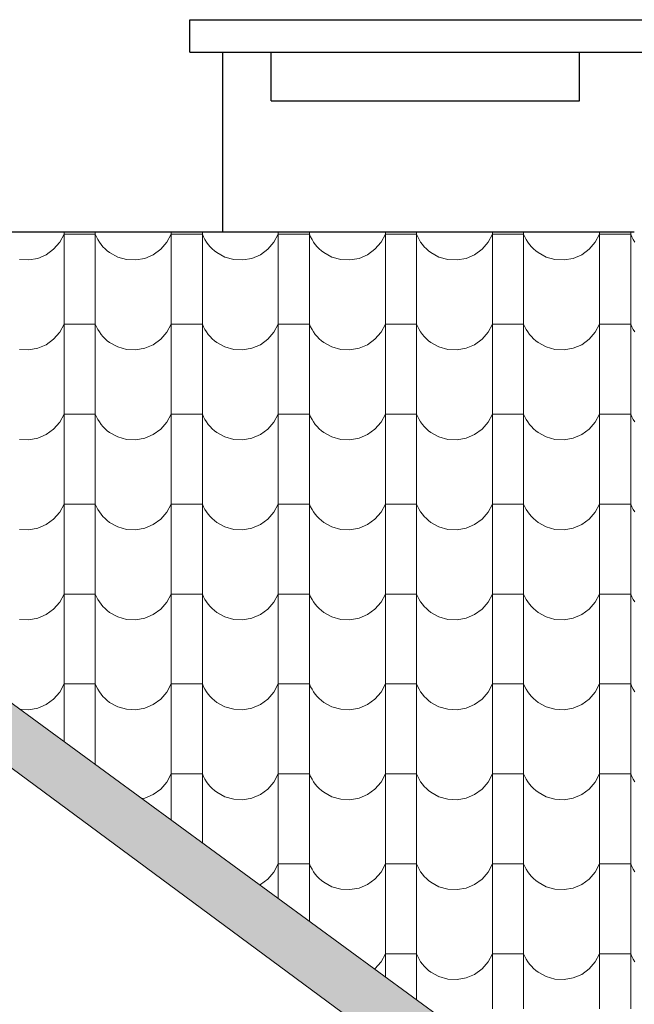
# Model space of a CAD drawing. Header units: millimetres. Extents: x -29624 to 9939, y -6894 to 6495.
# Tile 219 of 243: x 3577 to 3766, y -5322 to -5019. Entities that reach past the tile are written whole.
import ezdxf

# ---------------------------------------------------------------- set-up
doc = ezdxf.new("R2010")
doc.units = ezdxf.units.MM
doc.header["$MEASUREMENT"] = 0
doc.layers.add('810-G Ogólne', color=7, linetype='Continuous')
doc.layers.add('990-D Import IFC', color=7, linetype='Continuous')

# ---------------------------------------------------------------- blocks, each defined once
blk = doc.blocks.new('*X1836', base_point=(515069.4, 47309.9))
at = {"layer": '990-D Import IFC', "color": 251, "linetype": 'Continuous', "lineweight": 13, "true_color": 0x6a6a6a}
for p, q in [((665818.1, -38693.2), (665831.4, -38668.2)), ((665831.4, -38661.7), (665831.4, -38837.1)), ((665879.4, -38668.2), (665831.4, -38668.2)), ((665927.5, -38668.2), (665879.4, -38668.2)), ((665927.5, -38661.7), (665927.5, -38837.1)), ((665927.5, -38668.2), (665931.1, -38676.5)), ((665931.1, -38676.5), (665935.4, -38684.6)), ((665935.4, -38684.6), (665940.2, -38692.3)), ((666148.1, -38693.2), (666161.4, -38668.2)), ((666161.4, -38661.7), (666161.4, -38837.1)), ((666209.4, -38668.2), (666161.4, -38668.2)), ((666257.5, -38668.2), (666209.4, -38668.2)), ((666257.5, -38661.7), (666257.5, -38837.1)), ((666257.5, -38668.2), (666261.1, -38676.5)), ((666261.1, -38676.5), (666265.4, -38684.6)), ((666265.4, -38684.6), (666270.2, -38692.3)), ((666478.1, -38693.2), (666491.4, -38668.2)), ((666491.4, -38661.7), (666491.4, -38837.1)), ((666539.4, -38668.2), (666491.4, -38668.2)), ((666587.5, -38668.2), (666539.4, -38668.2)), ((666587.5, -38661.7), (666587.5, -38837.1)), ((666587.5, -38668.2), (666591.1, -38676.5)), ((666591.1, -38676.5), (666595.4, -38684.6)), ((666595.4, -38684.6), (666600.2, -38692.3)), ((666808.1, -38693.2), (666821.4, -38668.2)), ((666821.4, -38661.7), (666821.4, -38837.1)), ((666869.4, -38668.2), (666821.4, -38668.2)), ((666917.5, -38668.2), (666869.4, -38668.2)), ((666917.5, -38661.7), (666917.5, -38837.1)), ((666917.5, -38668.2), (666921.1, -38676.5)), ((666921.1, -38676.5), (666925.4, -38684.6)), ((666925.4, -38684.6), (666930.2, -38692.3)), ((667138.1, -38693.2), (667151.4, -38668.2)), ((667151.4, -38661.7), (667151.4, -38837.1)), ((667199.4, -38668.2), (667151.4, -38668.2)), ((667247.5, -38668.2), (667199.4, -38668.2)), ((667247.5, -38661.7), (667247.5, -38837.1)), ((667247.5, -38668.2), (667251.1, -38676.5)), ((667251.1, -38676.5), (667255.4, -38684.6)), ((667255.4, -38684.6), (667260.2, -38692.3)), ((667468.1, -38693.2), (667481.4, -38668.2)), ((667481.4, -38661.7), (667481.4, -38837.1)), ((667529.4, -38668.2), (667481.4, -38668.2)), ((667577.5, -38668.2), (667529.4, -38668.2)), ((667577.5, -38661.7), (667577.5, -38837.1)), ((667577.5, -38668.2), (667581.1, -38676.5)), ((667581.1, -38676.5), (667585.4, -38684.6)), ((667585.4, -38684.6), (667590.2, -38692.3)), ((665776.5, -38731.4), (665799.4, -38714.7)), ((665799.4, -38714.7), (665818.1, -38693.2)), ((665940.2, -38692.3), (665945.5, -38699.7)), ((665945.5, -38699.7), (665951.4, -38706.6)), ((665951.4, -38706.6), (665957.8, -38713.1)), ((665957.8, -38713.1), (665964.6, -38719.2)), ((666106.5, -38731.4), (666129.4, -38714.7)), ((666129.4, -38714.7), (666148.1, -38693.2)), ((666270.2, -38692.3), (666275.5, -38699.7)), ((666275.5, -38699.7), (666281.4, -38706.6)), ((666281.4, -38706.6), (666287.8, -38713.1)), ((666287.8, -38713.1), (666294.6, -38719.2)), ((666436.5, -38731.4), (666459.4, -38714.7)), ((666459.4, -38714.7), (666478.1, -38693.2)), ((666600.2, -38692.3), (666605.5, -38699.7)), ((666605.5, -38699.7), (666611.4, -38706.6)), ((666611.4, -38706.6), (666617.8, -38713.1)), ((666617.8, -38713.1), (666624.6, -38719.2)), ((666766.5, -38731.4), (666789.4, -38714.7)), ((666789.4, -38714.7), (666808.1, -38693.2)), ((666930.2, -38692.3), (666935.5, -38699.7)), ((666935.5, -38699.7), (666941.4, -38706.6)), ((666941.4, -38706.6), (666947.8, -38713.1)), ((666947.8, -38713.1), (666954.6, -38719.2)), ((667096.5, -38731.4), (667119.4, -38714.7)), ((667119.4, -38714.7), (667138.1, -38693.2)), ((667260.2, -38692.3), (667265.5, -38699.7)), ((667265.5, -38699.7), (667271.4, -38706.6)), ((667271.4, -38706.6), (667277.8, -38713.1)), ((667277.8, -38713.1), (667284.6, -38719.2)), ((667426.5, -38731.4), (667449.4, -38714.7)), ((667449.4, -38714.7), (667468.1, -38693.2)), ((665694.1, -38746.1), (665722.4, -38747.5)), ((665722.4, -38747.5), (665750.4, -38742.5)), ((665750.4, -38742.5), (665776.5, -38731.4)), ((665964.6, -38719.2), (665971.9, -38724.7)), ((665971.9, -38724.7), (665996.7, -38738.4)), ((665996.7, -38738.4), (666024.1, -38746.1)), ((666024.1, -38746.1), (666052.4, -38747.5)), ((666052.4, -38747.5), (666080.4, -38742.5)), ((666080.4, -38742.5), (666106.5, -38731.4)), ((666294.6, -38719.2), (666301.9, -38724.7)), ((666301.9, -38724.7), (666326.7, -38738.4)), ((666326.7, -38738.4), (666354.1, -38746.1)), ((666354.1, -38746.1), (666382.4, -38747.5)), ((666382.4, -38747.5), (666410.4, -38742.5)), ((666410.4, -38742.5), (666436.5, -38731.4)), ((666624.6, -38719.2), (666631.9, -38724.7)), ((666631.9, -38724.7), (666656.7, -38738.4)), ((666656.7, -38738.4), (666684.1, -38746.1)), ((666684.1, -38746.1), (666712.4, -38747.5)), ((666712.4, -38747.5), (666740.4, -38742.5)), ((666740.4, -38742.5), (666766.5, -38731.4)), ((666954.6, -38719.2), (666961.9, -38724.7)), ((666961.9, -38724.7), (666986.7, -38738.4)), ((666986.7, -38738.4), (667014.1, -38746.1)), ((667014.1, -38746.1), (667042.4, -38747.5)), ((667042.4, -38747.5), (667070.4, -38742.5)), ((667070.4, -38742.5), (667096.5, -38731.4)), ((667284.6, -38719.2), (667291.9, -38724.7)), ((667291.9, -38724.7), (667316.7, -38738.4)), ((667316.7, -38738.4), (667344.1, -38746.1)), ((667344.1, -38746.1), (667372.4, -38747.5)), ((667372.4, -38747.5), (667400.4, -38742.5)), ((667400.4, -38742.5), (667426.5, -38731.4)), ((665831.4, -38837.1), (665831.4, -39114.1)), ((665927.5, -38837.1), (665927.5, -39114.1)), ((666161.4, -38837.1), (666161.4, -39114.1)), ((666257.5, -38837.1), (666257.5, -39114.1)), ((666491.4, -38837.1), (666491.4, -39114.1)), ((666587.5, -38837.1), (666587.5, -39114.1)), ((666821.4, -38837.1), (666821.4, -39114.1)), ((666917.5, -38837.1), (666917.5, -39114.1)), ((667151.4, -38837.1), (667151.4, -39114.1)), ((667247.5, -38837.1), (667247.5, -39114.1)), ((667481.4, -38837.1), (667481.4, -39114.1)), ((667577.5, -38837.1), (667577.5, -39114.1)), ((665818.1, -38970.2), (665831.4, -38945.2)), ((665879.4, -38945.2), (665831.4, -38945.2)), ((665927.5, -38945.2), (665879.4, -38945.2)), ((665927.5, -38945.2), (665931.1, -38953.5)), ((665931.1, -38953.5), (665935.4, -38961.6)), ((666148.1, -38970.2), (666161.4, -38945.2)), ((666209.4, -38945.2), (666161.4, -38945.2)), ((666257.5, -38945.2), (666209.4, -38945.2)), ((666257.5, -38945.2), (666261.1, -38953.5)), ((666261.1, -38953.5), (666265.4, -38961.6)), ((666478.1, -38970.2), (666491.4, -38945.2)), ((666539.4, -38945.2), (666491.4, -38945.2)), ((666587.5, -38945.2), (666539.4, -38945.2)), ((666587.5, -38945.2), (666591.1, -38953.5)), ((666591.1, -38953.5), (666595.4, -38961.6)), ((666808.1, -38970.2), (666821.4, -38945.2)), ((666869.4, -38945.2), (666821.4, -38945.2)), ((666917.5, -38945.2), (666869.4, -38945.2)), ((666917.5, -38945.2), (666921.1, -38953.5)), ((666921.1, -38953.5), (666925.4, -38961.6)), ((667138.1, -38970.2), (667151.4, -38945.2)), ((667199.4, -38945.2), (667151.4, -38945.2)), ((667247.5, -38945.2), (667199.4, -38945.2)), ((667247.5, -38945.2), (667251.1, -38953.5)), ((667251.1, -38953.5), (667255.4, -38961.6)), ((667468.1, -38970.2), (667481.4, -38945.2)), ((667529.4, -38945.2), (667481.4, -38945.2)), ((667577.5, -38945.2), (667529.4, -38945.2)), ((667577.5, -38945.2), (667581.1, -38953.5)), ((667581.1, -38953.5), (667585.4, -38961.6)), ((665799.4, -38991.7), (665818.1, -38970.2)), ((665935.4, -38961.6), (665940.2, -38969.3)), ((665940.2, -38969.3), (665945.5, -38976.7)), ((665945.5, -38976.7), (665951.4, -38983.6)), ((665951.4, -38983.6), (665957.8, -38990.1)), ((665957.8, -38990.1), (665964.6, -38996.2)), ((666129.4, -38991.7), (666148.1, -38970.2)), ((666265.4, -38961.6), (666270.2, -38969.3)), ((666270.2, -38969.3), (666275.5, -38976.7)), ((666275.5, -38976.7), (666281.4, -38983.6)), ((666281.4, -38983.6), (666287.8, -38990.1)), ((666287.8, -38990.1), (666294.6, -38996.2)), ((666459.4, -38991.7), (666478.1, -38970.2)), ((666595.4, -38961.6), (666600.2, -38969.3)), ((666600.2, -38969.3), (666605.5, -38976.7)), ((666605.5, -38976.7), (666611.4, -38983.6)), ((666611.4, -38983.6), (666617.8, -38990.1)), ((666617.8, -38990.1), (666624.6, -38996.2)), ((666789.4, -38991.7), (666808.1, -38970.2)), ((666925.4, -38961.6), (666930.2, -38969.3)), ((666930.2, -38969.3), (666935.5, -38976.7)), ((666935.5, -38976.7), (666941.4, -38983.6)), ((666941.4, -38983.6), (666947.8, -38990.1)), ((666947.8, -38990.1), (666954.6, -38996.2)), ((667119.4, -38991.7), (667138.1, -38970.2)), ((667255.4, -38961.6), (667260.2, -38969.3)), ((667260.2, -38969.3), (667265.5, -38976.7)), ((667265.5, -38976.7), (667271.4, -38983.6)), ((667271.4, -38983.6), (667277.8, -38990.1)), ((667277.8, -38990.1), (667284.6, -38996.2)), ((667449.4, -38991.7), (667468.1, -38970.2)), ((667585.4, -38961.6), (667590.2, -38969.3)), ((665722.4, -39024.5), (665750.4, -39019.5)), ((665750.4, -39019.5), (665776.5, -39008.4)), ((665776.5, -39008.4), (665799.4, -38991.7)), ((665964.6, -38996.2), (665971.9, -39001.7)), ((665971.9, -39001.7), (665996.7, -39015.4)), ((665996.7, -39015.4), (666024.1, -39023.1)), ((666052.4, -39024.5), (666080.4, -39019.5)), ((666080.4, -39019.5), (666106.5, -39008.4)), ((666106.5, -39008.4), (666129.4, -38991.7)), ((666294.6, -38996.2), (666301.9, -39001.7)), ((666301.9, -39001.7), (666326.7, -39015.4)), ((666326.7, -39015.4), (666354.1, -39023.1)), ((666382.4, -39024.5), (666410.4, -39019.5)), ((666410.4, -39019.5), (666436.5, -39008.4)), ((666436.5, -39008.4), (666459.4, -38991.7)), ((666624.6, -38996.2), (666631.9, -39001.7)), ((666631.9, -39001.7), (666656.7, -39015.4)), ((666656.7, -39015.4), (666684.1, -39023.1)), ((666712.4, -39024.5), (666740.4, -39019.5)), ((666740.4, -39019.5), (666766.5, -39008.4)), ((666766.5, -39008.4), (666789.4, -38991.7)), ((666954.6, -38996.2), (666961.9, -39001.7)), ((666961.9, -39001.7), (666986.7, -39015.4)), ((666986.7, -39015.4), (667014.1, -39023.1)), ((667042.4, -39024.5), (667070.4, -39019.5)), ((667070.4, -39019.5), (667096.5, -39008.4)), ((667096.5, -39008.4), (667119.4, -38991.7)), ((667284.6, -38996.2), (667291.9, -39001.7)), ((667291.9, -39001.7), (667316.7, -39015.4)), ((667316.7, -39015.4), (667344.1, -39023.1)), ((667372.4, -39024.5), (667400.4, -39019.5)), ((667400.4, -39019.5), (667426.5, -39008.4)), ((667426.5, -39008.4), (667449.4, -38991.7)), ((665694.1, -39023.1), (665722.4, -39024.5)), ((666024.1, -39023.1), (666052.4, -39024.5)), ((666354.1, -39023.1), (666382.4, -39024.5)), ((666684.1, -39023.1), (666712.4, -39024.5)), ((667014.1, -39023.1), (667042.4, -39024.5)), ((667344.1, -39023.1), (667372.4, -39024.5)), ((665831.4, -39114.1), (665831.4, -39391.1)), ((665927.5, -39114.1), (665927.5, -39391.1)), ((666161.4, -39114.1), (666161.4, -39391.1)), ((666257.5, -39114.1), (666257.5, -39391.1)), ((666491.4, -39114.1), (666491.4, -39391.1)), ((666587.5, -39114.1), (666587.5, -39391.1)), ((666821.4, -39114.1), (666821.4, -39391.1)), ((666917.5, -39114.1), (666917.5, -39391.1)), ((667151.4, -39114.1), (667151.4, -39391.1)), ((667247.5, -39114.1), (667247.5, -39391.1)), ((667481.4, -39114.1), (667481.4, -39391.1)), ((667577.5, -39114.1), (667577.5, -39391.1)), ((665818.1, -39247.2), (665831.4, -39222.2)), ((665879.4, -39222.2), (665831.4, -39222.2)), ((665927.5, -39222.2), (665879.4, -39222.2)), ((665927.5, -39222.2), (665931.1, -39230.5)), ((665931.1, -39230.5), (665935.4, -39238.6)), ((666148.1, -39247.2), (666161.4, -39222.2)), ((666209.4, -39222.2), (666161.4, -39222.2)), ((666257.5, -39222.2), (666209.4, -39222.2)), ((666257.5, -39222.2), (666261.1, -39230.5)), ((666261.1, -39230.5), (666265.4, -39238.6)), ((666478.1, -39247.2), (666491.4, -39222.2)), ((666539.4, -39222.2), (666491.4, -39222.2)), ((666587.5, -39222.2), (666539.4, -39222.2)), ((666587.5, -39222.2), (666591.1, -39230.5)), ((666591.1, -39230.5), (666595.4, -39238.6)), ((666808.1, -39247.2), (666821.4, -39222.2)), ((666869.4, -39222.2), (666821.4, -39222.2)), ((666917.5, -39222.2), (666869.4, -39222.2)), ((666917.5, -39222.2), (666921.1, -39230.5)), ((666921.1, -39230.5), (666925.4, -39238.6)), ((667138.1, -39247.2), (667151.4, -39222.2)), ((667199.4, -39222.2), (667151.4, -39222.2)), ((667247.5, -39222.2), (667199.4, -39222.2)), ((667247.5, -39222.2), (667251.1, -39230.5)), ((667251.1, -39230.5), (667255.4, -39238.6)), ((667468.1, -39247.2), (667481.4, -39222.2)), ((667529.4, -39222.2), (667481.4, -39222.2)), ((667577.5, -39222.2), (667529.4, -39222.2)), ((667577.5, -39222.2), (667581.1, -39230.5)), ((667581.1, -39230.5), (667585.4, -39238.6)), ((665799.4, -39268.7), (665818.1, -39247.2)), ((665935.4, -39238.6), (665940.2, -39246.3)), ((665940.2, -39246.3), (665945.5, -39253.7)), ((665945.5, -39253.7), (665951.4, -39260.6)), ((665951.4, -39260.6), (665957.8, -39267.1)), ((666129.4, -39268.7), (666148.1, -39247.2)), ((666265.4, -39238.6), (666270.2, -39246.3)), ((666270.2, -39246.3), (666275.5, -39253.7)), ((666275.5, -39253.7), (666281.4, -39260.6)), ((666281.4, -39260.6), (666287.8, -39267.1)), ((666459.4, -39268.7), (666478.1, -39247.2)), ((666595.4, -39238.6), (666600.2, -39246.3)), ((666600.2, -39246.3), (666605.5, -39253.7)), ((666605.5, -39253.7), (666611.4, -39260.6)), ((666611.4, -39260.6), (666617.8, -39267.1)), ((666789.4, -39268.7), (666808.1, -39247.2)), ((666925.4, -39238.6), (666930.2, -39246.3)), ((666930.2, -39246.3), (666935.5, -39253.7)), ((666935.5, -39253.7), (666941.4, -39260.6)), ((666941.4, -39260.6), (666947.8, -39267.1)), ((667119.4, -39268.7), (667138.1, -39247.2)), ((667255.4, -39238.6), (667260.2, -39246.3)), ((667260.2, -39246.3), (667265.5, -39253.7)), ((667265.5, -39253.7), (667271.4, -39260.6)), ((667271.4, -39260.6), (667277.8, -39267.1)), ((667449.4, -39268.7), (667468.1, -39247.2)), ((667585.4, -39238.6), (667590.2, -39246.3)), ((665750.4, -39296.5), (665776.5, -39285.4)), ((665776.5, -39285.4), (665799.4, -39268.7)), ((665957.8, -39267.1), (665964.6, -39273.2)), ((665964.6, -39273.2), (665971.9, -39278.7)), ((665971.9, -39278.7), (665996.7, -39292.4)), ((665996.7, -39292.4), (666024.1, -39300.1)), ((666080.4, -39296.5), (666106.5, -39285.4)), ((666106.5, -39285.4), (666129.4, -39268.7)), ((666287.8, -39267.1), (666294.6, -39273.2)), ((666294.6, -39273.2), (666301.9, -39278.7)), ((666301.9, -39278.7), (666326.7, -39292.4)), ((666326.7, -39292.4), (666354.1, -39300.1)), ((666410.4, -39296.5), (666436.5, -39285.4)), ((666436.5, -39285.4), (666459.4, -39268.7)), ((666617.8, -39267.1), (666624.6, -39273.2)), ((666624.6, -39273.2), (666631.9, -39278.7)), ((666631.9, -39278.7), (666656.7, -39292.4)), ((666656.7, -39292.4), (666684.1, -39300.1)), ((666740.4, -39296.5), (666766.5, -39285.4)), ((666766.5, -39285.4), (666789.4, -39268.7)), ((666947.8, -39267.1), (666954.6, -39273.2)), ((666954.6, -39273.2), (666961.9, -39278.7)), ((666961.9, -39278.7), (666986.7, -39292.4)), ((666986.7, -39292.4), (667014.1, -39300.1)), ((667070.4, -39296.5), (667096.5, -39285.4)), ((667096.5, -39285.4), (667119.4, -39268.7)), ((667277.8, -39267.1), (667284.6, -39273.2)), ((667284.6, -39273.2), (667291.9, -39278.7)), ((667291.9, -39278.7), (667316.7, -39292.4)), ((667316.7, -39292.4), (667344.1, -39300.1)), ((667400.4, -39296.5), (667426.5, -39285.4)), ((667426.5, -39285.4), (667449.4, -39268.7)), ((665694.1, -39300.1), (665722.4, -39301.5)), ((665722.4, -39301.5), (665750.4, -39296.5)), ((666024.1, -39300.1), (666052.4, -39301.5)), ((666052.4, -39301.5), (666080.4, -39296.5)), ((666354.1, -39300.1), (666382.4, -39301.5)), ((666382.4, -39301.5), (666410.4, -39296.5)), ((666684.1, -39300.1), (666712.4, -39301.5)), ((666712.4, -39301.5), (666740.4, -39296.5)), ((667014.1, -39300.1), (667042.4, -39301.5)), ((667042.4, -39301.5), (667070.4, -39296.5)), ((667344.1, -39300.1), (667372.4, -39301.5)), ((667372.4, -39301.5), (667400.4, -39296.5)), ((665831.4, -39391.1), (665831.4, -39668.1)), ((665927.5, -39391.1), (665927.5, -39668.1)), ((666161.4, -39391.1), (666161.4, -39668.1)), ((666257.5, -39391.1), (666257.5, -39668.1)), ((666491.4, -39391.1), (666491.4, -39668.1)), ((666587.5, -39391.1), (666587.5, -39668.1)), ((666821.4, -39391.1), (666821.4, -39668.1)), ((666917.5, -39391.1), (666917.5, -39668.1)), ((667151.4, -39391.1), (667151.4, -39668.1)), ((667247.5, -39391.1), (667247.5, -39668.1)), ((667481.4, -39391.1), (667481.4, -39668.1)), ((667577.5, -39391.1), (667577.5, -39668.1)), ((665818.1, -39524.2), (665831.4, -39499.2)), ((665879.4, -39499.2), (665831.4, -39499.2)), ((665927.5, -39499.2), (665879.4, -39499.2)), ((665927.5, -39499.2), (665931.1, -39507.5)), ((666148.1, -39524.2), (666161.4, -39499.2)), ((666209.4, -39499.2), (666161.4, -39499.2)), ((666257.5, -39499.2), (666209.4, -39499.2)), ((666257.5, -39499.2), (666261.1, -39507.5)), ((666478.1, -39524.2), (666491.4, -39499.2)), ((666539.4, -39499.2), (666491.4, -39499.2)), ((666587.5, -39499.2), (666539.4, -39499.2)), ((666587.5, -39499.2), (666591.1, -39507.5)), ((666808.1, -39524.2), (666821.4, -39499.2)), ((666869.4, -39499.2), (666821.4, -39499.2)), ((666917.5, -39499.2), (666869.4, -39499.2)), ((666917.5, -39499.2), (666921.1, -39507.5)), ((667138.1, -39524.2), (667151.4, -39499.2)), ((667199.4, -39499.2), (667151.4, -39499.2)), ((667247.5, -39499.2), (667199.4, -39499.2)), ((667247.5, -39499.2), (667251.1, -39507.5)), ((667468.1, -39524.2), (667481.4, -39499.2)), ((667529.4, -39499.2), (667481.4, -39499.2)), ((667577.5, -39499.2), (667529.4, -39499.2)), ((667577.5, -39499.2), (667581.1, -39507.5)), ((665799.4, -39545.7), (665818.1, -39524.2)), ((665931.1, -39507.5), (665935.4, -39515.6)), ((665935.4, -39515.6), (665940.2, -39523.3)), ((665940.2, -39523.3), (665945.5, -39530.7)), ((665945.5, -39530.7), (665951.4, -39537.6)), ((666129.4, -39545.7), (666148.1, -39524.2)), ((666261.1, -39507.5), (666265.4, -39515.6)), ((666265.4, -39515.6), (666270.2, -39523.3)), ((666270.2, -39523.3), (666275.5, -39530.7)), ((666275.5, -39530.7), (666281.4, -39537.6)), ((666459.4, -39545.7), (666478.1, -39524.2)), ((666591.1, -39507.5), (666595.4, -39515.6)), ((666595.4, -39515.6), (666600.2, -39523.3)), ((666600.2, -39523.3), (666605.5, -39530.7)), ((666605.5, -39530.7), (666611.4, -39537.6)), ((666789.4, -39545.7), (666808.1, -39524.2)), ((666921.1, -39507.5), (666925.4, -39515.6)), ((666925.4, -39515.6), (666930.2, -39523.3)), ((666930.2, -39523.3), (666935.5, -39530.7)), ((666935.5, -39530.7), (666941.4, -39537.6)), ((667119.4, -39545.7), (667138.1, -39524.2)), ((667251.1, -39507.5), (667255.4, -39515.6)), ((667255.4, -39515.6), (667260.2, -39523.3)), ((667260.2, -39523.3), (667265.5, -39530.7)), ((667265.5, -39530.7), (667271.4, -39537.6)), ((667449.4, -39545.7), (667468.1, -39524.2)), ((667581.1, -39507.5), (667585.4, -39515.6)), ((667585.4, -39515.6), (667590.2, -39523.3)), ((665750.4, -39573.5), (665776.5, -39562.4)), ((665776.5, -39562.4), (665799.4, -39545.7)), ((665951.4, -39537.6), (665957.8, -39544.1)), ((665957.8, -39544.1), (665964.6, -39550.2)), ((665964.6, -39550.2), (665971.9, -39555.7)), ((665971.9, -39555.7), (665996.7, -39569.4)), ((666080.4, -39573.5), (666106.5, -39562.4)), ((666106.5, -39562.4), (666129.4, -39545.7)), ((666281.4, -39537.6), (666287.8, -39544.1)), ((666287.8, -39544.1), (666294.6, -39550.2)), ((666294.6, -39550.2), (666301.9, -39555.7)), ((666301.9, -39555.7), (666326.7, -39569.4)), ((666410.4, -39573.5), (666436.5, -39562.4)), ((666436.5, -39562.4), (666459.4, -39545.7)), ((666611.4, -39537.6), (666617.8, -39544.1)), ((666617.8, -39544.1), (666624.6, -39550.2)), ((666624.6, -39550.2), (666631.9, -39555.7)), ((666631.9, -39555.7), (666656.7, -39569.4)), ((666740.4, -39573.5), (666766.5, -39562.4)), ((666766.5, -39562.4), (666789.4, -39545.7)), ((666941.4, -39537.6), (666947.8, -39544.1)), ((666947.8, -39544.1), (666954.6, -39550.2)), ((666954.6, -39550.2), (666961.9, -39555.7)), ((666961.9, -39555.7), (666986.7, -39569.4)), ((667070.4, -39573.5), (667096.5, -39562.4)), ((667096.5, -39562.4), (667119.4, -39545.7)), ((667271.4, -39537.6), (667277.8, -39544.1)), ((667277.8, -39544.1), (667284.6, -39550.2)), ((667284.6, -39550.2), (667291.9, -39555.7)), ((667291.9, -39555.7), (667316.7, -39569.4)), ((667400.4, -39573.5), (667426.5, -39562.4)), ((667426.5, -39562.4), (667449.4, -39545.7)), ((665694.1, -39577.1), (665722.4, -39578.5)), ((665722.4, -39578.5), (665750.4, -39573.5)), ((665996.7, -39569.4), (666024.1, -39577.1)), ((666024.1, -39577.1), (666052.4, -39578.5)), ((666052.4, -39578.5), (666080.4, -39573.5)), ((666326.7, -39569.4), (666354.1, -39577.1)), ((666354.1, -39577.1), (666382.4, -39578.5)), ((666382.4, -39578.5), (666410.4, -39573.5)), ((666656.7, -39569.4), (666684.1, -39577.1)), ((666684.1, -39577.1), (666712.4, -39578.5)), ((666712.4, -39578.5), (666740.4, -39573.5)), ((666986.7, -39569.4), (667014.1, -39577.1)), ((667014.1, -39577.1), (667042.4, -39578.5)), ((667042.4, -39578.5), (667070.4, -39573.5)), ((667316.7, -39569.4), (667344.1, -39577.1)), ((667344.1, -39577.1), (667372.4, -39578.5)), ((667372.4, -39578.5), (667400.4, -39573.5)), ((665831.4, -39668.1), (665831.4, -39945.1)), ((665927.5, -39668.1), (665927.5, -39945.1)), ((666161.4, -39668.1), (666161.4, -39945.1)), ((666257.5, -39668.1), (666257.5, -39945.1)), ((666491.4, -39668.1), (666491.4, -39945.1)), ((666587.5, -39668.1), (666587.5, -39945.1)), ((666821.4, -39668.1), (666821.4, -39945.1)), ((666917.5, -39668.1), (666917.5, -39945.1)), ((667151.4, -39668.1), (667151.4, -39945.1)), ((667247.5, -39668.1), (667247.5, -39945.1)), ((667481.4, -39668.1), (667481.4, -39945.1)), ((667577.5, -39668.1), (667577.5, -39945.1)), ((665818.1, -39801.2), (665831.4, -39776.2)), ((665879.4, -39776.2), (665831.4, -39776.2)), ((665927.5, -39776.2), (665879.4, -39776.2)), ((665927.5, -39776.2), (665931.1, -39784.5)), ((666148.1, -39801.2), (666161.4, -39776.2)), ((666209.4, -39776.2), (666161.4, -39776.2)), ((666257.5, -39776.2), (666209.4, -39776.2)), ((666257.5, -39776.2), (666261.1, -39784.5)), ((666478.1, -39801.2), (666491.4, -39776.2)), ((666539.4, -39776.2), (666491.4, -39776.2)), ((666587.5, -39776.2), (666539.4, -39776.2)), ((666587.5, -39776.2), (666591.1, -39784.5)), ((666808.1, -39801.2), (666821.4, -39776.2)), ((666869.4, -39776.2), (666821.4, -39776.2)), ((666917.5, -39776.2), (666869.4, -39776.2)), ((666917.5, -39776.2), (666921.1, -39784.5)), ((667138.1, -39801.2), (667151.4, -39776.2)), ((667199.4, -39776.2), (667151.4, -39776.2)), ((667247.5, -39776.2), (667199.4, -39776.2)), ((667247.5, -39776.2), (667251.1, -39784.5)), ((667468.1, -39801.2), (667481.4, -39776.2)), ((667529.4, -39776.2), (667481.4, -39776.2)), ((667577.5, -39776.2), (667529.4, -39776.2)), ((667577.5, -39776.2), (667581.1, -39784.5)), ((665799.4, -39822.7), (665818.1, -39801.2)), ((665931.1, -39784.5), (665935.4, -39792.6)), ((665935.4, -39792.6), (665940.2, -39800.3)), ((665940.2, -39800.3), (665945.5, -39807.7)), ((665945.5, -39807.7), (665951.4, -39814.6)), ((666129.4, -39822.7), (666148.1, -39801.2)), ((666261.1, -39784.5), (666265.4, -39792.6)), ((666265.4, -39792.6), (666270.2, -39800.3)), ((666270.2, -39800.3), (666275.5, -39807.7)), ((666275.5, -39807.7), (666281.4, -39814.6)), ((666459.4, -39822.7), (666478.1, -39801.2)), ((666591.1, -39784.5), (666595.4, -39792.6)), ((666595.4, -39792.6), (666600.2, -39800.3)), ((666600.2, -39800.3), (666605.5, -39807.7)), ((666605.5, -39807.7), (666611.4, -39814.6)), ((666789.4, -39822.7), (666808.1, -39801.2)), ((666921.1, -39784.5), (666925.4, -39792.6)), ((666925.4, -39792.6), (666930.2, -39800.3)), ((666930.2, -39800.3), (666935.5, -39807.7)), ((666935.5, -39807.7), (666941.4, -39814.6)), ((667119.4, -39822.7), (667138.1, -39801.2)), ((667251.1, -39784.5), (667255.4, -39792.6)), ((667255.4, -39792.6), (667260.2, -39800.3)), ((667260.2, -39800.3), (667265.5, -39807.7)), ((667265.5, -39807.7), (667271.4, -39814.6)), ((667449.4, -39822.7), (667468.1, -39801.2)), ((667581.1, -39784.5), (667585.4, -39792.6)), ((667585.4, -39792.6), (667590.2, -39800.3)), ((665776.5, -39839.4), (665799.4, -39822.7)), ((665951.4, -39814.6), (665957.8, -39821.1)), ((665957.8, -39821.1), (665964.6, -39827.2)), ((665964.6, -39827.2), (665971.9, -39832.7)), ((665971.9, -39832.7), (665996.7, -39846.4)), ((666106.5, -39839.4), (666129.4, -39822.7)), ((666281.4, -39814.6), (666287.8, -39821.1)), ((666287.8, -39821.1), (666294.6, -39827.2)), ((666294.6, -39827.2), (666301.9, -39832.7)), ((666301.9, -39832.7), (666326.7, -39846.4)), ((666436.5, -39839.4), (666459.4, -39822.7)), ((666611.4, -39814.6), (666617.8, -39821.1)), ((666617.8, -39821.1), (666624.6, -39827.2)), ((666624.6, -39827.2), (666631.9, -39832.7)), ((666631.9, -39832.7), (666656.7, -39846.4)), ((666766.5, -39839.4), (666789.4, -39822.7)), ((666941.4, -39814.6), (666947.8, -39821.1)), ((666947.8, -39821.1), (666954.6, -39827.2)), ((666954.6, -39827.2), (666961.9, -39832.7)), ((666961.9, -39832.7), (666986.7, -39846.4)), ((667096.5, -39839.4), (667119.4, -39822.7)), ((667271.4, -39814.6), (667277.8, -39821.1)), ((667277.8, -39821.1), (667284.6, -39827.2)), ((667284.6, -39827.2), (667291.9, -39832.7)), ((667291.9, -39832.7), (667316.7, -39846.4)), ((667426.5, -39839.4), (667449.4, -39822.7)), ((665694.1, -39854.1), (665722.4, -39855.5)), ((665722.4, -39855.5), (665750.4, -39850.5)), ((665750.4, -39850.5), (665776.5, -39839.4)), ((665996.7, -39846.4), (666024.1, -39854.1)), ((666024.1, -39854.1), (666052.4, -39855.5)), ((666052.4, -39855.5), (666080.4, -39850.5)), ((666080.4, -39850.5), (666106.5, -39839.4)), ((666326.7, -39846.4), (666354.1, -39854.1)), ((666354.1, -39854.1), (666382.4, -39855.5)), ((666382.4, -39855.5), (666410.4, -39850.5)), ((666410.4, -39850.5), (666436.5, -39839.4)), ((666656.7, -39846.4), (666684.1, -39854.1)), ((666684.1, -39854.1), (666712.4, -39855.5)), ((666712.4, -39855.5), (666740.4, -39850.5)), ((666740.4, -39850.5), (666766.5, -39839.4)), ((666986.7, -39846.4), (667014.1, -39854.1)), ((667014.1, -39854.1), (667042.4, -39855.5)), ((667042.4, -39855.5), (667070.4, -39850.5)), ((667070.4, -39850.5), (667096.5, -39839.4)), ((667316.7, -39846.4), (667344.1, -39854.1)), ((667344.1, -39854.1), (667372.4, -39855.5)), ((667372.4, -39855.5), (667400.4, -39850.5)), ((667400.4, -39850.5), (667426.5, -39839.4)), ((665831.4, -39945.1), (665831.4, -40222.1)), ((665927.5, -39945.1), (665927.5, -40222.1)), ((666161.4, -39945.1), (666161.4, -40222.1)), ((666257.5, -39945.1), (666257.5, -40222.1)), ((666491.4, -39945.1), (666491.4, -40222.1)), ((666587.5, -39945.1), (666587.5, -40222.1)), ((666821.4, -39945.1), (666821.4, -40222.1)), ((666917.5, -39945.1), (666917.5, -40222.1)), ((667151.4, -39945.1), (667151.4, -40222.1)), ((667247.5, -39945.1), (667247.5, -40222.1)), ((667481.4, -39945.1), (667481.4, -40222.1)), ((667577.5, -39945.1), (667577.5, -40222.1)), ((665799.4, -40099.7), (665818.1, -40078.2)), ((665818.1, -40078.2), (665831.4, -40053.2)), ((665879.4, -40053.2), (665831.4, -40053.2)), ((665927.5, -40053.2), (665879.4, -40053.2)), ((665927.5, -40053.2), (665931.1, -40061.5)), ((665931.1, -40061.5), (665935.4, -40069.6)), ((665935.4, -40069.6), (665940.2, -40077.3)), ((665940.2, -40077.3), (665945.5, -40084.7)), ((666129.4, -40099.7), (666148.1, -40078.2)), ((666148.1, -40078.2), (666161.4, -40053.2)), ((666209.4, -40053.2), (666161.4, -40053.2)), ((666257.5, -40053.2), (666209.4, -40053.2)), ((666257.5, -40053.2), (666261.1, -40061.5)), ((666261.1, -40061.5), (666265.4, -40069.6)), ((666265.4, -40069.6), (666270.2, -40077.3)), ((666270.2, -40077.3), (666275.5, -40084.7)), ((666459.4, -40099.7), (666478.1, -40078.2)), ((666478.1, -40078.2), (666491.4, -40053.2)), ((666539.4, -40053.2), (666491.4, -40053.2)), ((666587.5, -40053.2), (666539.4, -40053.2)), ((666587.5, -40053.2), (666591.1, -40061.5)), ((666591.1, -40061.5), (666595.4, -40069.6)), ((666595.4, -40069.6), (666600.2, -40077.3)), ((666600.2, -40077.3), (666605.5, -40084.7)), ((666789.4, -40099.7), (666808.1, -40078.2)), ((666808.1, -40078.2), (666821.4, -40053.2)), ((666869.4, -40053.2), (666821.4, -40053.2)), ((666917.5, -40053.2), (666869.4, -40053.2)), ((666917.5, -40053.2), (666921.1, -40061.5)), ((666921.1, -40061.5), (666925.4, -40069.6)), ((666925.4, -40069.6), (666930.2, -40077.3)), ((666930.2, -40077.3), (666935.5, -40084.7)), ((667119.4, -40099.7), (667138.1, -40078.2)), ((667138.1, -40078.2), (667151.4, -40053.2)), ((667199.4, -40053.2), (667151.4, -40053.2)), ((667247.5, -40053.2), (667199.4, -40053.2)), ((667247.5, -40053.2), (667251.1, -40061.5)), ((667251.1, -40061.5), (667255.4, -40069.6)), ((667255.4, -40069.6), (667260.2, -40077.3)), ((667260.2, -40077.3), (667265.5, -40084.7)), ((667449.4, -40099.7), (667468.1, -40078.2)), ((667468.1, -40078.2), (667481.4, -40053.2)), ((667529.4, -40053.2), (667481.4, -40053.2)), ((667577.5, -40053.2), (667529.4, -40053.2)), ((667577.5, -40053.2), (667581.1, -40061.5)), ((667581.1, -40061.5), (667585.4, -40069.6)), ((667585.4, -40069.6), (667590.2, -40077.3)), ((665776.5, -40116.4), (665799.4, -40099.7)), ((665945.5, -40084.7), (665951.4, -40091.6)), ((665951.4, -40091.6), (665957.8, -40098.1)), ((665957.8, -40098.1), (665964.6, -40104.2)), ((665964.6, -40104.2), (665971.9, -40109.7)), ((665971.9, -40109.7), (665996.7, -40123.4)), ((666106.5, -40116.4), (666129.4, -40099.7)), ((666275.5, -40084.7), (666281.4, -40091.6)), ((666281.4, -40091.6), (666287.8, -40098.1)), ((666287.8, -40098.1), (666294.6, -40104.2)), ((666294.6, -40104.2), (666301.9, -40109.7)), ((666301.9, -40109.7), (666326.7, -40123.4)), ((666436.5, -40116.4), (666459.4, -40099.7)), ((666605.5, -40084.7), (666611.4, -40091.6)), ((666611.4, -40091.6), (666617.8, -40098.1)), ((666617.8, -40098.1), (666624.6, -40104.2)), ((666624.6, -40104.2), (666631.9, -40109.7)), ((666631.9, -40109.7), (666656.7, -40123.4)), ((666766.5, -40116.4), (666789.4, -40099.7)), ((666935.5, -40084.7), (666941.4, -40091.6)), ((666941.4, -40091.6), (666947.8, -40098.1)), ((666947.8, -40098.1), (666954.6, -40104.2)), ((666954.6, -40104.2), (666961.9, -40109.7)), ((666961.9, -40109.7), (666986.7, -40123.4)), ((667096.5, -40116.4), (667119.4, -40099.7)), ((667265.5, -40084.7), (667271.4, -40091.6)), ((667271.4, -40091.6), (667277.8, -40098.1)), ((667277.8, -40098.1), (667284.6, -40104.2)), ((667284.6, -40104.2), (667291.9, -40109.7)), ((667291.9, -40109.7), (667316.7, -40123.4)), ((667426.5, -40116.4), (667449.4, -40099.7)), ((665695.4, -40131.2), (665722.4, -40132.5)), ((665722.4, -40132.5), (665750.4, -40127.5)), ((665750.4, -40127.5), (665776.5, -40116.4)), ((665996.7, -40123.4), (666024.1, -40131.1)), ((666024.1, -40131.1), (666052.4, -40132.5)), ((666052.4, -40132.5), (666080.4, -40127.5)), ((666080.4, -40127.5), (666106.5, -40116.4)), ((666326.7, -40123.4), (666354.1, -40131.1)), ((666354.1, -40131.1), (666382.4, -40132.5)), ((666382.4, -40132.5), (666410.4, -40127.5)), ((666410.4, -40127.5), (666436.5, -40116.4)), ((666656.7, -40123.4), (666684.1, -40131.1)), ((666684.1, -40131.1), (666712.4, -40132.5)), ((666712.4, -40132.5), (666740.4, -40127.5)), ((666740.4, -40127.5), (666766.5, -40116.4)), ((666986.7, -40123.4), (667014.1, -40131.1)), ((667014.1, -40131.1), (667042.4, -40132.5)), ((667042.4, -40132.5), (667070.4, -40127.5)), ((667070.4, -40127.5), (667096.5, -40116.4)), ((667316.7, -40123.4), (667344.1, -40131.1)), ((667344.1, -40131.1), (667372.4, -40132.5)), ((667372.4, -40132.5), (667400.4, -40127.5)), ((667400.4, -40127.5), (667426.5, -40116.4)), ((665831.4, -40222.1), (665831.4, -40230.7)), ((665927.5, -40222.1), (665927.5, -40301.1)), ((666161.4, -40222.1), (666161.4, -40472.4)), ((666257.5, -40222.1), (666257.5, -40499.1)), ((666491.4, -40222.1), (666491.4, -40499.1)), ((666587.5, -40222.1), (666587.5, -40499.1)), ((666821.4, -40222.1), (666821.4, -40499.1)), ((666917.5, -40222.1), (666917.5, -40499.1)), ((667151.4, -40222.1), (667151.4, -40499.1)), ((667247.5, -40222.1), (667247.5, -40499.1)), ((667481.4, -40222.1), (667481.4, -40499.1)), ((667577.5, -40222.1), (667577.5, -40499.1)), ((666148.1, -40355.2), (666161.4, -40330.2)), ((666209.4, -40330.2), (666161.4, -40330.2)), ((666257.5, -40330.2), (666209.4, -40330.2)), ((666257.5, -40330.2), (666261.1, -40338.5)), ((666261.1, -40338.5), (666265.4, -40346.6)), ((666265.4, -40346.6), (666270.2, -40354.3)), ((666270.2, -40354.3), (666275.5, -40361.7)), ((666478.1, -40355.2), (666491.4, -40330.2)), ((666539.4, -40330.2), (666491.4, -40330.2)), ((666587.5, -40330.2), (666539.4, -40330.2)), ((666587.5, -40330.2), (666591.1, -40338.5)), ((666591.1, -40338.5), (666595.4, -40346.6)), ((666595.4, -40346.6), (666600.2, -40354.3)), ((666600.2, -40354.3), (666605.5, -40361.7)), ((666808.1, -40355.2), (666821.4, -40330.2)), ((666869.4, -40330.2), (666821.4, -40330.2)), ((666917.5, -40330.2), (666869.4, -40330.2)), ((666917.5, -40330.2), (666921.1, -40338.5)), ((666921.1, -40338.5), (666925.4, -40346.6)), ((666925.4, -40346.6), (666930.2, -40354.3)), ((666930.2, -40354.3), (666935.5, -40361.7)), ((667138.1, -40355.2), (667151.4, -40330.2)), ((667199.4, -40330.2), (667151.4, -40330.2)), ((667247.5, -40330.2), (667199.4, -40330.2)), ((667247.5, -40330.2), (667251.1, -40338.5)), ((667251.1, -40338.5), (667255.4, -40346.6)), ((667255.4, -40346.6), (667260.2, -40354.3)), ((667260.2, -40354.3), (667265.5, -40361.7)), ((667468.1, -40355.2), (667481.4, -40330.2)), ((667529.4, -40330.2), (667481.4, -40330.2)), ((667577.5, -40330.2), (667529.4, -40330.2)), ((667577.5, -40330.2), (667581.1, -40338.5)), ((667581.1, -40338.5), (667585.4, -40346.6)), ((667585.4, -40346.6), (667590.2, -40354.3)), ((666106.5, -40393.4), (666129.4, -40376.7)), ((666129.4, -40376.7), (666148.1, -40355.2)), ((666275.5, -40361.7), (666281.4, -40368.6)), ((666281.4, -40368.6), (666287.8, -40375.1)), ((666287.8, -40375.1), (666294.6, -40381.2)), ((666294.6, -40381.2), (666301.9, -40386.7)), ((666436.5, -40393.4), (666459.4, -40376.7)), ((666459.4, -40376.7), (666478.1, -40355.2)), ((666605.5, -40361.7), (666611.4, -40368.6)), ((666611.4, -40368.6), (666617.8, -40375.1)), ((666617.8, -40375.1), (666624.6, -40381.2)), ((666624.6, -40381.2), (666631.9, -40386.7)), ((666766.5, -40393.4), (666789.4, -40376.7)), ((666789.4, -40376.7), (666808.1, -40355.2)), ((666935.5, -40361.7), (666941.4, -40368.6)), ((666941.4, -40368.6), (666947.8, -40375.1)), ((666947.8, -40375.1), (666954.6, -40381.2)), ((666954.6, -40381.2), (666961.9, -40386.7)), ((667096.5, -40393.4), (667119.4, -40376.7)), ((667119.4, -40376.7), (667138.1, -40355.2)), ((667265.5, -40361.7), (667271.4, -40368.6)), ((667271.4, -40368.6), (667277.8, -40375.1)), ((667277.8, -40375.1), (667284.6, -40381.2)), ((667284.6, -40381.2), (667291.9, -40386.7)), ((667426.5, -40393.4), (667449.4, -40376.7)), ((667449.4, -40376.7), (667468.1, -40355.2)), ((666071, -40406.2), (666080.4, -40404.5)), ((666080.4, -40404.5), (666106.5, -40393.4)), ((666301.9, -40386.7), (666326.7, -40400.4)), ((666326.7, -40400.4), (666354.1, -40408.1)), ((666354.1, -40408.1), (666382.4, -40409.5)), ((666382.4, -40409.5), (666410.4, -40404.5)), ((666410.4, -40404.5), (666436.5, -40393.4)), ((666631.9, -40386.7), (666656.7, -40400.4)), ((666656.7, -40400.4), (666684.1, -40408.1)), ((666684.1, -40408.1), (666712.4, -40409.5)), ((666712.4, -40409.5), (666740.4, -40404.5)), ((666740.4, -40404.5), (666766.5, -40393.4)), ((666961.9, -40386.7), (666986.7, -40400.4)), ((666986.7, -40400.4), (667014.1, -40408.1)), ((667014.1, -40408.1), (667042.4, -40409.5)), ((667042.4, -40409.5), (667070.4, -40404.5)), ((667070.4, -40404.5), (667096.5, -40393.4)), ((667291.9, -40386.7), (667316.7, -40400.4)), ((667316.7, -40400.4), (667344.1, -40408.1)), ((667344.1, -40408.1), (667372.4, -40409.5)), ((667372.4, -40409.5), (667400.4, -40404.5)), ((667400.4, -40404.5), (667426.5, -40393.4)), ((666257.5, -40499.1), (666257.5, -40542.7)), ((666491.4, -40499.1), (666491.4, -40714)), ((666587.5, -40499.1), (666587.5, -40776.1)), ((666821.4, -40499.1), (666821.4, -40776.1)), ((666917.5, -40499.1), (666917.5, -40776.1)), ((667151.4, -40499.1), (667151.4, -40776.1)), ((667247.5, -40499.1), (667247.5, -40776.1)), ((667481.4, -40499.1), (667481.4, -40776.1)), ((667577.5, -40499.1), (667577.5, -40776.1)), ((666478.1, -40632.2), (666491.4, -40607.2)), ((666539.4, -40607.2), (666491.4, -40607.2)), ((666587.5, -40607.2), (666539.4, -40607.2)), ((666587.5, -40607.2), (666591.1, -40615.5)), ((666591.1, -40615.5), (666595.4, -40623.6)), ((666595.4, -40623.6), (666600.2, -40631.3)), ((666808.1, -40632.2), (666821.4, -40607.2)), ((666869.4, -40607.2), (666821.4, -40607.2)), ((666917.5, -40607.2), (666869.4, -40607.2)), ((666917.5, -40607.2), (666921.1, -40615.5)), ((666921.1, -40615.5), (666925.4, -40623.6)), ((666925.4, -40623.6), (666930.2, -40631.3)), ((667138.1, -40632.2), (667151.4, -40607.2)), ((667199.4, -40607.2), (667151.4, -40607.2)), ((667247.5, -40607.2), (667199.4, -40607.2)), ((667247.5, -40607.2), (667251.1, -40615.5)), ((667251.1, -40615.5), (667255.4, -40623.6)), ((667255.4, -40623.6), (667260.2, -40631.3)), ((667468.1, -40632.2), (667481.4, -40607.2)), ((667529.4, -40607.2), (667481.4, -40607.2)), ((667577.5, -40607.2), (667529.4, -40607.2)), ((667577.5, -40607.2), (667581.1, -40615.5)), ((667581.1, -40615.5), (667585.4, -40623.6)), ((667585.4, -40623.6), (667590.2, -40631.3)), ((666436.5, -40670.4), (666459.4, -40653.7)), ((666459.4, -40653.7), (666478.1, -40632.2)), ((666600.2, -40631.3), (666605.5, -40638.7)), ((666605.5, -40638.7), (666611.4, -40645.6)), ((666611.4, -40645.6), (666617.8, -40652.1)), ((666617.8, -40652.1), (666624.6, -40658.2)), ((666766.5, -40670.4), (666789.4, -40653.7)), ((666789.4, -40653.7), (666808.1, -40632.2)), ((666930.2, -40631.3), (666935.5, -40638.7)), ((666935.5, -40638.7), (666941.4, -40645.6)), ((666941.4, -40645.6), (666947.8, -40652.1)), ((666947.8, -40652.1), (666954.6, -40658.2)), ((667096.5, -40670.4), (667119.4, -40653.7)), ((667119.4, -40653.7), (667138.1, -40632.2)), ((667260.2, -40631.3), (667265.5, -40638.7)), ((667265.5, -40638.7), (667271.4, -40645.6)), ((667271.4, -40645.6), (667277.8, -40652.1)), ((667277.8, -40652.1), (667284.6, -40658.2)), ((667426.5, -40670.4), (667449.4, -40653.7)), ((667449.4, -40653.7), (667468.1, -40632.2)), ((666433.5, -40671.6), (666436.5, -40670.4)), ((666624.6, -40658.2), (666631.9, -40663.7)), ((666631.9, -40663.7), (666656.7, -40677.4)), ((666656.7, -40677.4), (666684.1, -40685.1)), ((666684.1, -40685.1), (666712.4, -40686.5)), ((666712.4, -40686.5), (666740.4, -40681.5)), ((666740.4, -40681.5), (666766.5, -40670.4)), ((666954.6, -40658.2), (666961.9, -40663.7)), ((666961.9, -40663.7), (666986.7, -40677.4)), ((666986.7, -40677.4), (667014.1, -40685.1)), ((667014.1, -40685.1), (667042.4, -40686.5)), ((667042.4, -40686.5), (667070.4, -40681.5)), ((667070.4, -40681.5), (667096.5, -40670.4)), ((667284.6, -40658.2), (667291.9, -40663.7)), ((667291.9, -40663.7), (667316.7, -40677.4)), ((667316.7, -40677.4), (667344.1, -40685.1)), ((667344.1, -40685.1), (667372.4, -40686.5)), ((667372.4, -40686.5), (667400.4, -40681.5)), ((667400.4, -40681.5), (667426.5, -40670.4)), ((666587.5, -40776.1), (666587.5, -40784.3)), ((666821.4, -40776.1), (666821.4, -40955.6)), ((666917.5, -40776.1), (666917.5, -41026)), ((667151.4, -40776.1), (667151.4, -41053.1)), ((667247.5, -40776.1), (667247.5, -41053.1)), ((667481.4, -40776.1), (667481.4, -41053.1)), ((667577.5, -40776.1), (667577.5, -41053.1)), ((666808.1, -40909.2), (666821.4, -40884.2)), ((666869.4, -40884.2), (666821.4, -40884.2)), ((666917.5, -40884.2), (666869.4, -40884.2)), ((666917.5, -40884.2), (666921.1, -40892.5)), ((666921.1, -40892.5), (666925.4, -40900.6)), ((667138.1, -40909.2), (667151.4, -40884.2)), ((667199.4, -40884.2), (667151.4, -40884.2)), ((667247.5, -40884.2), (667199.4, -40884.2)), ((667247.5, -40884.2), (667251.1, -40892.5)), ((667251.1, -40892.5), (667255.4, -40900.6)), ((667468.1, -40909.2), (667481.4, -40884.2)), ((667529.4, -40884.2), (667481.4, -40884.2)), ((667577.5, -40884.2), (667529.4, -40884.2)), ((667577.5, -40884.2), (667581.1, -40892.5)), ((667581.1, -40892.5), (667585.4, -40900.6)), ((666788.4, -40931.4), (666789.4, -40930.7)), ((666789.4, -40930.7), (666808.1, -40909.2)), ((666925.4, -40900.6), (666930.2, -40908.3)), ((666930.2, -40908.3), (666935.5, -40915.7)), ((666935.5, -40915.7), (666941.4, -40922.6)), ((666941.4, -40922.6), (666947.8, -40929.1)), ((666947.8, -40929.1), (666954.6, -40935.2)), ((667096.5, -40947.4), (667119.4, -40930.7)), ((667119.4, -40930.7), (667138.1, -40909.2)), ((667255.4, -40900.6), (667260.2, -40908.3)), ((667260.2, -40908.3), (667265.5, -40915.7)), ((667265.5, -40915.7), (667271.4, -40922.6)), ((667271.4, -40922.6), (667277.8, -40929.1)), ((667277.8, -40929.1), (667284.6, -40935.2)), ((667426.5, -40947.4), (667449.4, -40930.7)), ((667449.4, -40930.7), (667468.1, -40909.2)), ((667585.4, -40900.6), (667590.2, -40908.3)), ((666954.6, -40935.2), (666961.9, -40940.7)), ((666961.9, -40940.7), (666986.7, -40954.4)), ((666986.7, -40954.4), (667014.1, -40962.1)), ((667042.4, -40963.5), (667070.4, -40958.5)), ((667070.4, -40958.5), (667096.5, -40947.4)), ((667284.6, -40935.2), (667291.9, -40940.7)), ((667291.9, -40940.7), (667316.7, -40954.4)), ((667316.7, -40954.4), (667344.1, -40962.1)), ((667372.4, -40963.5), (667400.4, -40958.5)), ((667400.4, -40958.5), (667426.5, -40947.4)), ((667014.1, -40962.1), (667042.4, -40963.5)), ((667344.1, -40962.1), (667372.4, -40963.5))]:
    blk.add_line(p, q, dxfattribs=at)
blk = doc.blocks.new('Wypełnienie_28_3', base_point=(515069.4, 47309.9))
at = {"layer": '990-D Import IFC', "color": 251, "linetype": 'Continuous', "lineweight": 13, "true_color": 0x6a6a6a}
blk.add_blockref('*X1836', (515069.4, 47309.9), dxfattribs=at)

msp = doc.modelspace()

# ---------------------------------------------------------------- hatches: boundary and pattern name
at = {"layer": '810-G Ogólne', "linetype": 'Continuous', "lineweight": 13}
msp.add_hatch(color=7, dxfattribs=at).paths.add_polyline_path([(3350.636, -5084.481), (3894.677, -5486.481), (3850.438, -5486.481), (3850.438, -5501.481), (3850.438, -6378.481), (3865.438, -6378.481), (3865.438, -5501.481), (3905.438, -5501.481), (3915.438, -5501.481), (3915.438, -5479.481), (3375.977, -5084.481)])

# ---------------------------------------------------------------- linework, layer by layer
at = {"layer": '810-G Ogólne', "color": 7, "linetype": 'Continuous', "lineweight": 25}
for p, q in [((3629.061, -5019.071), (3899.061, -5019.071)), ((3629.061, -5029.071), (3629.061, -5019.071)), ((3629.061, -5029.071), (3899.061, -5029.071)), ((3639.061, -5029.071), (3639.061, -5084.481)), ((3654.061, -5044.071), (3654.061, -5029.071)), ((3749.061, -5044.071), (3749.061, -5029.071)), ((3654.061, -5044.071), (3749.061, -5044.071)), ((3765.977, -5084.481), (3350.636, -5084.481))]:
    msp.add_line(p, q, dxfattribs=at)
at = {"layer": '810-G Ogólne', "color": 7, "linetype": 'Continuous', "lineweight": 13}
msp.add_lwpolyline([(3350.636, -5084.481), (3894.677, -5486.481), (3850.438, -5486.481), (3850.438, -5501.481), (3850.438, -6378.481), (3865.438, -6378.481), (3865.438, -5501.481), (3905.438, -5501.481), (3915.438, -5501.481), (3915.438, -5479.481), (3375.977, -5084.481)], close=True, dxfattribs=at)

# ---------------------------------------------------------------- block references
at = {"layer": '990-D Import IFC', "color": 251, "linetype": 'Continuous', "lineweight": 13, "true_color": 0x6a6a6a, "xscale": 0.1, "yscale": 0.1, "zscale": 0.1}
msp.add_blockref('Wypełnienie_28_3', (-11485.937, 3512.683), dxfattribs=at)

doc.saveas('drawing.dxf')
